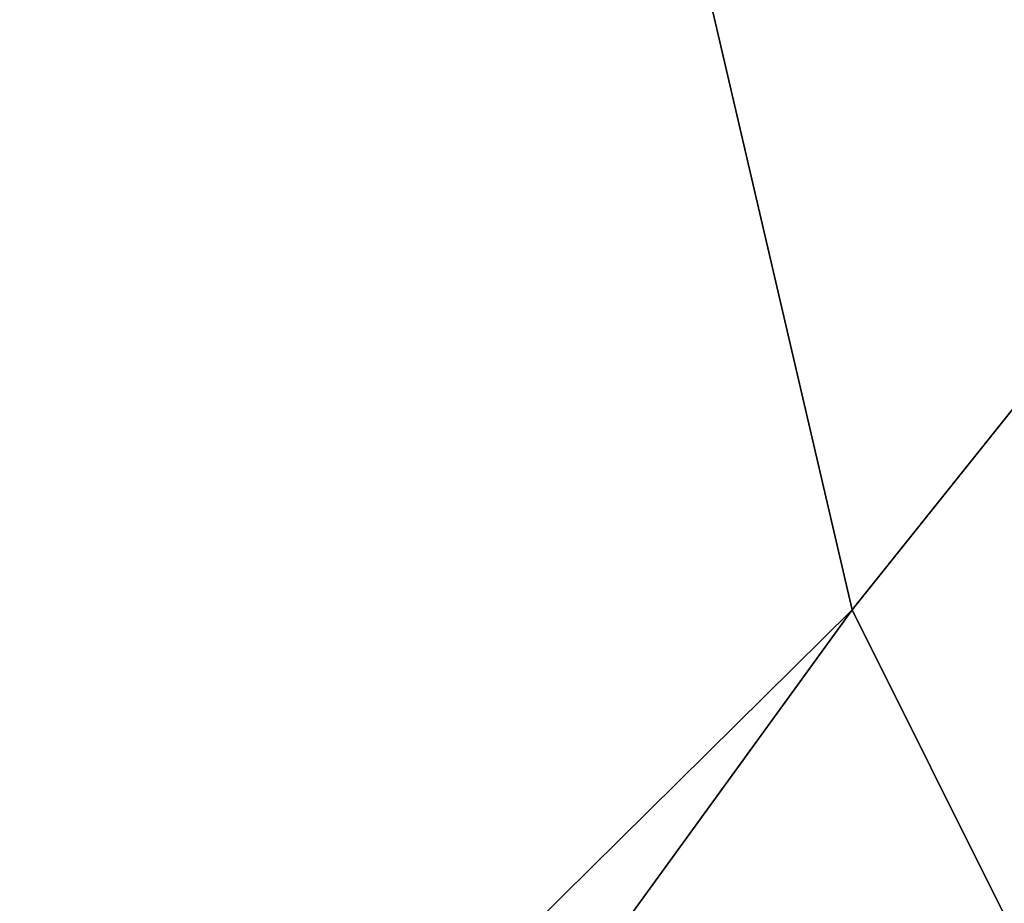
# Model space of a CAD drawing. Header units: millimetres. Extents: x 0.5 to 96.4, y -47.8 to 48.
# Tile 122 of 256: x 26.7804 to 26.7933, y -27.713 to -27.7014. Entities that reach past the tile are written whole.
import ezdxf

# ---------------------------------------------------------------- set-up
doc = ezdxf.new("R2010")
doc.units = ezdxf.units.MM
doc.header["$LTSCALE"] = 25.4
doc.layers.get('0').update_dxf_attribs({"true_color": 0xff5454})

# ---------------------------------------------------------------- blocks, each defined once
blk = doc.blocks.new('WORKSHOP-A-6337.STL#1')
at = {"color": 250, "true_color": 0x262626}
mesh = blk.add_polyface(dxfattribs=at)
corners = [(27.80081, -26.446417, 154.995392), (26.54801, -26.663525, 149.352158), (26.791317, -27.709116, 149.615738)]
mesh.append_faces([[corners[k] for k in face] for face in [(0, 1, 2)]], dxfattribs={"color": 250})
mesh = blk.add_polyface(dxfattribs=at)
corners = [(27.80081, -26.446417, 154.995392), (26.791317, -27.709116, 149.615738), (26.828836, -27.784218, 149.630249)]
mesh.append_faces([[corners[k] for k in face] for face in [(0, 1, 2)]], dxfattribs={"color": 250})
mesh = blk.add_polyface(dxfattribs=at)
corners = [(26.791317, -27.709116, 149.615738), (23.237061, -31.22065, 134.331039), (23.480368, -32.266243, 134.59462), (26.54801, -26.663525, 149.352158)]
mesh.append_faces([[corners[k] for k in face] for face in [(0, 1, 2), (1, 0, 3)]], dxfattribs={"vtx0": -1, "color": 250})
mesh = blk.add_polyface(dxfattribs=at)
corners = [(26.828836, -27.784218, 149.630249), (23.480368, -32.266243, 134.59462), (23.517889, -32.341347, 134.609131), (26.791317, -27.709116, 149.615738)]
mesh.append_faces([[corners[k] for k in face] for face in [(0, 1, 2), (1, 0, 3)]], dxfattribs={"vtx0": -1, "color": 250})
blk = doc.blocks.new('Grupuj#1')
at = {"color": 0}
blk.add_blockref('WORKSHOP-A-6337.STL#1', (-0.507188, 47.844349, -17.197577), dxfattribs=at)

msp = doc.modelspace()

# ---------------------------------------------------------------- block references
at = {"color": 0}
msp.add_blockref('Grupuj#1', (0.507188, -47.844349, 17.197577), dxfattribs=at)

doc.saveas('drawing.dxf')
